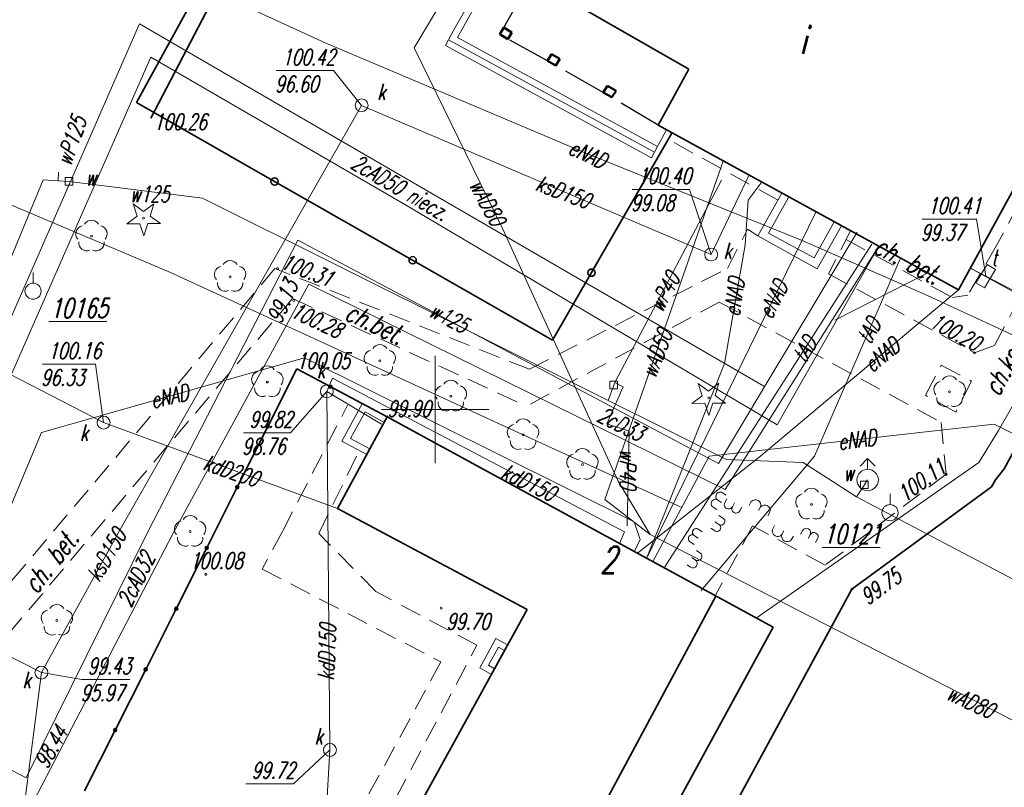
# Model space of a CAD drawing. Header units: metres. Extents: x 7501691 to 7504871, y 5814048 to 5814963.
# Tile 5 of 90: x 7501881 to 7501927, y 5814632 to 5814668. Entities that reach past the tile are written whole.
import ezdxf
from ezdxf.enums import TextEntityAlignment as Align

# ---------------------------------------------------------------- set-up
doc = ezdxf.new("R2010")
doc.units = ezdxf.units.M
doc.header["$MEASUREMENT"] = 0
for name, pattern in [('1', [0]), ('11', [3, 2.5, -0.5]), ('BUD', [0]), ('BUI', [0]), ('BUW', [1.5, 1, -0.5]), ('BZN', [2.5, 2, -0.5]), ('KOC', [1.5, 1, -0.5]), ('KOJ', [0]), ('SCH', [0]), ('UEB', [0]), ('UPC', [0]), ('UPE', [0]), ('UPK', [0]), ('UPT', [0]), ('UPW', [0]), ('WJD', [0])]:
    doc.linetypes.add(name, pattern=pattern)
doc.layers.get('0').update_dxf_attribs({"linetype": 'CONTINUOUS'})
for name, color, linetype, lineweight in [('EADTD_T_0', 7, 'CONTINUOUS', 20), ('EBTPO_L_6', 7, 'WJD', 18), ('EBUOA_T_1', 7, 'CONTINUOUS', 20), ('EBUPO_L_6', 7, 'BUW', 25), ('EBUPP_L_1', 7, 'BUD', 35), ('EBUPP_L_2', 7, 'BUI', 50), ('EBUPP_L_3', 7, '1', 35), ('KRZYZE_L_0', 7, '1', 18), ('SDROK_T_0', 7, 'CONTINUOUS', 18), ('SDROK_T_1', 7, 'CONTINUOUS', 18), ('SDRPK_L_0', 7, 'KOJ', 35), ('SDRPK_L_2', 7, 'KOC', 18), ('SDRPK_L_3', 7, 'KOJ', 35), ('SDRPK_L_5', 7, '11', 18), ('SZNPS_T_0', 7, 'CONTINUOUS', 18), ('SZNPS_T_3', 7, 'CONTINUOUS', 18), ('SZOPO_L_0', 7, 'CONTINUOUS', 35), ('SZOPO_L_4', 7, 'CONTINUOUS', 35), ('SZOPO_L_5', 3, 'CONTINUOUS', 18), ('SZZPZ_T_0', 3, 'CONTINUOUS', 18), ('UCCOC_T_0', 6, 'CONTINUOUS', 15), ('UCCOO_T_0', 6, 'CONTINUOUS', 15), ('UCCPOR_L_1', 6, 'UPC', 18), ('UEEOO_T_0', 1, 'CONTINUOUS', 15), ('UEEPON_L_1', 1, 'UEB', 15), ('UKKOA_T_0', 3, 'CONTINUOUS', 15), ('UKKOA_T_2', 34, 'CONTINUOUS', 15), ('UKKOC_T_0', 3, 'CONTINUOUS', 15), ('UKKOC_T_2', 34, 'CONTINUOUS', 15), ('UKKOO_T_0', 3, 'CONTINUOUS', 15), ('UKKOO_T_2', 34, 'CONTINUOUS', 15), ('UKKPA_T_1', 7, 'CONTINUOUS', 18), ('UKKPA_T_5', 7, 'CONTINUOUS', 18), ('UKKPOD_L_1', 3, 'UPK', 18), ('UKKPOR_L_1', 34, 'UPK', 18), ('UTTOA_T_0', 30, 'CONTINUOUS', 15), ('UTTOC_T_0', 30, 'CONTINUOUS', 15), ('UTTOO_T_0', 30, 'CONTINUOUS', 15), ('UTTPA_T_1', 30, 'CONTINUOUS', 18), ('UTTPO_L_1', 30, 'UPT', 15), ('UWWOO_T_0', 150, 'CONTINUOUS', 15), ('UWWPA_T_0', 150, 'CONTINUOUS', 18), ('UWWPO_L_0', 150, 'UPW', 15), ('UWWPO_L_1', 150, 'UPW', 15), ('WUKOS_T_1', 7, 'CONTINUOUS', 15), ('WWRPH_T_1', 7, 'CONTINUOUS', 18)]:
    doc.layers.add(name, color=color, linetype=linetype, lineweight=lineweight)
doc.styles.get("Standard").update_dxf_attribs({"font": 'Simplex.SHX', "width": 0.75})

# ---------------------------------------------------------------- blocks, each defined once
blk = doc.blocks.new('OSM')
at = {"linetype": 'Continuous'}
blk.add_line((0, 0.375), (0, 0.875), dxfattribs=at)
blk.add_circle((0, 0), 0.375, dxfattribs=at)
blk = doc.blocks.new('DLI')
at = {"color": 8, "linetype": 'Continuous', "lineweight": 5}
blk.add_circle((0, 0), 0.045, dxfattribs=at)
for centre, start, end in [((-0.357, 0.116), 102.1445, 221.86), ((0, 0.375), 30.1401, 149.8599), ((0.357, 0.116), 318.14, 77.8555), ((-0.22, -0.303), 174.1482, 293.8542), ((0.22, -0.303), 246.1458, 5.8518)]:
    blk.add_arc(centre, 0.375, start, end, dxfattribs=at)
blk = doc.blocks.new('DIG')
at = {"color": 8, "linetype": 'Continuous', "lineweight": 5}
for p, q in [((-0.3012, 0.09375), (-0.4937, 0.6621)), ((-0.4937, 0.6621), (-0.0039, 0.31545)), ((-0.0039, 0.31545), (0.4771, 0.67415)), ((0.4771, 0.67415), (0.2988, 0.1012)), ((-0.78225, -0.26495), (-0.3012, 0.09375)), ((0.2988, 0.1012), (0.7886, -0.24545)), ((-0.18225, -0.2575), (-0.78225, -0.26495)), ((0.01025, -0.82585), (-0.18225, -0.2575)), ((0.1886, -0.2529), (0.01025, -0.82585)), ((0.7886, -0.24545), (0.1886, -0.2529))]:
    blk.add_line(p, q, dxfattribs=at)
blk.add_circle((0, 0), 0.045, dxfattribs=at)
blk = doc.blocks.new('WLZ')
at = {"linetype": 'Continuous'}
blk.add_circle((0, 0), 0.3, dxfattribs=at)
blk = doc.blocks.new('WLD')
at = {"linetype": 'Continuous'}
for p, q in [((0.5, 0.233), (-0.5, 0.233)), ((-0.5, 0.233), (-0.5, -0.233)), ((0.5, -0.233), (0.5, 0.233)), ((-0.5, -0.233), (0.5, -0.233))]:
    blk.add_line(p, q, dxfattribs=at)
blk = doc.blocks.new('ZAS')
at = {"linetype": 'Continuous'}
for p, q in [((0.175, 0.175), (-0.175, 0.175)), ((-0.175, 0.175), (-0.175, -0.175)), ((0.175, -0.175), (0.175, 0.175)), ((-0.175, -0.175), (0.175, -0.175))]:
    blk.add_line(p, q, dxfattribs=at)
blk = doc.blocks.new('HYP')
at = {"linetype": 'Continuous'}
for p, q in [((0, 1), (-0.35355, 0.64645)), ((0, 1), (0.35355, 0.64645)), ((0, 0.5), (0, 1))]:
    blk.add_line(p, q, dxfattribs=at)
blk.add_circle((0, 0), 0.5, dxfattribs=at)
blk = doc.blocks.new('WSU')
at = {"linetype": 'Continuous'}
blk.add_circle((0, 0), 0.045, dxfattribs=at)
blk = doc.blocks.new('WSP')
at = {"linetype": 'Continuous'}
blk.add_circle((0, 0), 0.045, dxfattribs=at)

msp = doc.modelspace()

# ---------------------------------------------------------------- linework, layer by layer
at = {"layer": 'EBTPO_L_6', "linetype": 'SCH'}
for p, q in [((7501900.77638, 5814667.50011), (7501902.98178, 5814671.40765)), ((7501901.03896, 5814667.32279), (7501903.24353, 5814671.26113)), ((7501900.77638, 5814667.50011), (7501900.47563, 5814666.94853)), ((7501910.36065, 5814662.24208), (7501901.03896, 5814667.32279)), ((7501910.07345, 5814661.71535), (7501900.47563, 5814666.94853)), ((7501910.21705, 5814661.97871), (7501900.61923, 5814667.2119)), ((7501910.3742, 5814662.26693), (7501910.75949, 5814662.98635)), ((7501910.3742, 5814662.26693), (7501910.07345, 5814661.71535)), ((7501915.01802, 5814658.08645), (7501916.14011, 5814660.07344)), ((7501917.79406, 5814656.547), (7501918.9237, 5814658.54735)), ((7501895.65508, 5814648.52656), (7501896.61093, 5814650.29195)), ((7501896.06169, 5814648.64752), (7501896.73189, 5814649.88534)), ((7501896.61093, 5814650.29195), (7501897.77075, 5814649.66398)), ((7501896.73189, 5814649.88534), (7501897.62793, 5814649.40019)), ((7501896.81491, 5814647.89858), (7501895.65508, 5814648.52656)), ((7501896.95773, 5814648.16237), (7501896.06169, 5814648.64752)), ((7501902.07252, 5814637.97046), (7501902.82657, 5814639.33739)), ((7501902.82657, 5814639.33739), (7501903.37533, 5814639.03466)), ((7501902.48006, 5814638.08822), (7501902.94433, 5814638.92984)), ((7501902.94433, 5814638.92984), (7501903.23044, 5814638.77201)), ((7501902.62128, 5814637.66773), (7501902.07252, 5814637.97046)), ((7501902.76617, 5814637.93039), (7501902.48006, 5814638.08822))]:
    msp.add_line(p, q, dxfattribs=at)
at = {"layer": 'EBTPO_L_6', "linetype": 'WJD'}
for p, q in [((7501916.4561, 5814659.86874), (7501915.52739, 5814658.20513)), ((7501917.64324, 5814657.05837), (7501918.57196, 5814658.69776)), ((7501915.52739, 5814658.20513), (7501917.64324, 5814657.05837)), ((7501915.01802, 5814658.08645), (7501917.79406, 5814656.547))]:
    msp.add_line(p, q, dxfattribs=at)
at = {"layer": 'EBUPO_L_6', "linetype": 'BZN'}
for p, q in [((7501903.20175, 5814667.78817), (7501904.47604, 5814670.05034)), ((7501905.23092, 5814666.22747), (7501903.37999, 5814667.24601)), ((7501907.82398, 5814664.75809), (7501905.61863, 5814666.00709)), ((7501910.37771, 5814663.23266), (7501908.22058, 5814664.53509))]:
    msp.add_line(p, q, dxfattribs=at)
at = {"layer": 'EBUPP_L_1', "linetype": 'BUD'}
for p, q in [((7501930.33477, 5814666.47252), (7501924.36414, 5814655.56464)), ((7501897.77075, 5814649.66398), (7501915.73355, 5814639.85682)), ((7501915.73355, 5814639.85682), (7501903.50541, 5814617.48208))]:
    msp.add_line(p, q, dxfattribs=at)
at = {"layer": 'EBUPP_L_2', "linetype": 'BUD'}
for p, q in [((7501903.00816, 5814667.47832), (7501903.20175, 5814667.78817)), ((7501903.20175, 5814667.78817), (7501903.57357, 5814667.55586)), ((7501903.37999, 5814667.24601), (7501903.00816, 5814667.47832)), ((7501903.57357, 5814667.55586), (7501903.37999, 5814667.24601)), ((7501905.23092, 5814666.22747), (7501905.40942, 5814666.5415)), ((7501905.40942, 5814666.5415), (7501905.80447, 5814666.31694)), ((7501905.61863, 5814666.00709), (7501905.23092, 5814666.22747)), ((7501905.80447, 5814666.31694), (7501905.61863, 5814666.00709)), ((7501907.82398, 5814664.75809), (7501908.02221, 5814665.06795)), ((7501908.02221, 5814665.06795), (7501908.43044, 5814664.83797)), ((7501908.22058, 5814664.53509), (7501907.82398, 5814664.75809)), ((7501908.43044, 5814664.83797), (7501908.22058, 5814664.53509))]:
    msp.add_line(p, q, dxfattribs=at)
at = {"layer": 'EBUPP_L_3', "linetype": 'BUD'}
for p, q in [((7501904.47604, 5814670.05034), (7501911.81148, 5814665.84785)), ((7501911.81148, 5814665.84785), (7501910.37771, 5814663.23266)), ((7501910.37771, 5814663.23266), (7501924.36414, 5814655.56464)), ((7501897.77075, 5814649.66398), (7501895.45744, 5814645.39141)), ((7501895.45744, 5814645.39141), (7501904.28764, 5814640.68849)), ((7501904.28764, 5814640.68849), (7501894.34748, 5814622.6691))]:
    msp.add_line(p, q, dxfattribs=at)
at = {"layer": 'EBUPP_L_3', "linetype": '1'}
msp.add_line((7501913.07445, 5814641.30861), (7501900.95945, 5814618.77737), dxfattribs=at)
at = {"layer": 'KRZYZE_L_0', "linetype": '1'}
for p, q in [((7501900, 5814647.5), (7501900, 5814652.5)), ((7501897.5, 5814650), (7501902.5, 5814650))]:
    msp.add_line(p, q, dxfattribs=at)
at = {"layer": 'SDRPK_L_0', "linetype": 'KOJ'}
for p, q in [((7501926.5, 5814647.23), (7501931.33, 5814656.28)), ((7501926.1, 5814646.72), (7501926.5, 5814647.23)), ((7501925.9, 5814646.4), (7501926.1, 5814646.72))]:
    msp.add_line(p, q, dxfattribs=at)
at = {"layer": 'SDRPK_L_2', "linetype": 'KOC'}
for p, q in [((7501930.00204, 5814664.83352), (7501926.1429, 5814657.62834)), ((7501913.61, 5814656.57), (7501914.55, 5814658.39)), ((7501914.55, 5814658.39), (7501915.02, 5814658.08)), ((7501919.34463, 5814658.31657), (7501918.32, 5814656.31)), ((7501926.05, 5814652.97), (7501928.53, 5814657.78)), ((7501926.1429, 5814657.62834), (7501924.80269, 5814655.32459)), ((7501892.53916, 5814656.55946), (7501878.60323, 5814640.03887)), ((7501904.38683, 5814651.87095), (7501892.53916, 5814656.55946)), ((7501918.32, 5814656.31), (7501925.12, 5814652.64)), ((7501893.3593, 5814655.16973), (7501879.6633, 5814639.00914)), ((7501893.3593, 5814655.16973), (7501904.25466, 5814650.14919)), ((7501913.23, 5814655), (7501923.57, 5814649.39)), ((7501925.12, 5814652.64), (7501926.05, 5814652.97)), ((7501922.84, 5814650.66), (7501923.57, 5814652.06)), ((7501923.57, 5814652.06), (7501924.97, 5814651.32)), ((7501924.97, 5814651.32), (7501924.24, 5814649.88)), ((7501924.24, 5814649.88), (7501922.84, 5814650.66)), ((7501923.57, 5814649.39), (7501923.79, 5814646.98)), ((7501923.79, 5814646.98), (7501918.16, 5814642.75)), ((7501914.78, 5814644.58), (7501913.04526, 5814641.32455)), ((7501918.16, 5814642.75), (7501914.78, 5814644.58))]:
    msp.add_line(p, q, dxfattribs=at)
at = {"layer": 'SDRPK_L_3', "linetype": 'KOJ'}
for p, q in [((7501925.9, 5814646.4), (7501919.41, 5814641.63)), ((7501919.41, 5814641.63), (7501904.1, 5814613.47))]:
    msp.add_line(p, q, dxfattribs=at)
at = {"layer": 'SDRPK_L_5', "linetype": 'KOC'}
for p, q in [((7501915.94167, 5814659.75932), (7501910.93754, 5814662.52734)), ((7501919.13566, 5814657.90733), (7501924.08355, 5814655.21204)), ((7501904.38683, 5814651.87095), (7501913.61, 5814656.57)), ((7501913.23, 5814655), (7501904.25466, 5814650.14919)), ((7501924.08355, 5814655.21204), (7501924.80269, 5814655.32459)), ((7501892.90269, 5814644.34329), (7501895.91564, 5814650.20038)), ((7501894.58517, 5814644.22338), (7501896.43334, 5814648.02759)), ((7501892.90269, 5814644.34329), (7501891.94157, 5814642.57054)), ((7501897.22948, 5814641.51985), (7501894.58517, 5814644.22338)), ((7501891.94157, 5814642.57054), (7501900.26445, 5814638.24554)), ((7501901.94679, 5814639.02695), (7501897.22948, 5814641.51985)), ((7501893.23316, 5814622.63265), (7501901.94679, 5814639.02695)), ((7501900.26445, 5814638.24554), (7501892.39528, 5814623.79312))]:
    msp.add_line(p, q, dxfattribs=at)
at = {"layer": 'SZOPO_L_0'}
for p, q in [((7501886.7566, 5814663.56585), (7501890.22411, 5814670.21614)), ((7501893.55182, 5814651.88509), (7501892.20408, 5814649.20486)), ((7501895.11616, 5814651.06152), (7501893.55182, 5814651.88509)), ((7501897.77075, 5814649.66398), (7501895.11616, 5814651.06152)), ((7501892.20408, 5814649.20486), (7501890.78272, 5814646.37824)), ((7501890.78272, 5814646.37824), (7501889.36137, 5814643.55162)), ((7501889.36137, 5814643.55162), (7501887.94001, 5814640.72499)), ((7501887.94001, 5814640.72499), (7501886.51866, 5814637.89837)), ((7501886.51866, 5814637.89837), (7501885.0973, 5814635.07175)), ((7501885.0973, 5814635.07175), (7501883.67595, 5814632.24513))]:
    msp.add_line(p, q, dxfattribs=at)
for centre in [(7501895.11616, 5814651.06152), (7501892.20408, 5814649.20486), (7501890.78272, 5814646.37824), (7501889.36137, 5814643.55162), (7501887.94001, 5814640.72499), (7501886.51866, 5814637.89837), (7501885.0973, 5814635.07175)]:
    msp.add_circle(centre, 0.068, dxfattribs=at)
at = {"layer": 'SZOPO_L_4'}
for p, q in [((7501886.09381, 5814664.28443), (7501889.69017, 5814670.86594)), ((7501892.5226, 5814660.61534), (7501886.09381, 5814664.28443)), ((7501911.02616, 5814662.86467), (7501907.27736, 5814656.36878)), ((7501898.95139, 5814656.94625), (7501892.5226, 5814660.61534)), ((7501905.46518, 5814653.22865), (7501898.95139, 5814656.94625)), ((7501907.27736, 5814656.36878), (7501905.46518, 5814653.22865))]:
    msp.add_line(p, q, dxfattribs=at)
for centre in [(7501892.5226, 5814660.61534), (7501898.95139, 5814656.94625), (7501907.27736, 5814656.36878)]:
    msp.add_circle(centre, 0.17, dxfattribs=at)
at = {"layer": 'SZOPO_L_5'}
for p, q in [((7501913.32791, 5814645.67539), (7501913.16013, 5814645.78424)), ((7501913.5456, 5814646.01097), (7501913.37782, 5814646.11981)), ((7501913.5875, 5814645.84104), (7501913.48955, 5814645.66667)), ((7501913.11023, 5814645.33982), (7501912.94244, 5814645.44866)), ((7501913.93624, 5814645.64513), (7501913.83829, 5814645.47076)), ((7501914.28498, 5814645.44922), (7501914.18703, 5814645.27485)), ((7501914.62018, 5814645.53619), (7501914.71813, 5814645.71056)), ((7501915.05547, 5814645.29165), (7501915.15343, 5814645.46602)), ((7501913.38701, 5814644.95065), (7501913.21586, 5814645.06167)), ((7501915.49076, 5814645.04712), (7501915.58872, 5814645.22149)), ((7501912.44029, 5814644.30709), (7501912.2725, 5814644.41593)), ((7501913.00419, 5814644.36052), (7501912.83304, 5814644.47154)), ((7501913.1956, 5814644.65558), (7501913.02445, 5814644.7666)), ((7501915.7086, 5814644.41548), (7501915.80851, 5814644.59334)), ((7501916.14389, 5814644.17094), (7501916.24381, 5814644.3488)), ((7501917.0143, 5814644.19124), (7501917.11225, 5814644.36561)), ((7501912.24887, 5814644.01202), (7501912.08109, 5814644.12086)), ((7501916.57919, 5814643.92641), (7501916.6791, 5814644.10426)), ((7501917.36303, 5814643.99533), (7501917.46099, 5814644.1697)), ((7501917.71177, 5814643.79942), (7501917.80973, 5814643.97378)), ((7501912.05746, 5814643.71695), (7501911.88967, 5814643.8258)), ((7501912.1631, 5814643.43881), (7501912.33089, 5814643.32996)), ((7501911.94541, 5814643.10323), (7501912.1132, 5814642.99438)), ((7501911.72772, 5814642.76765), (7501911.89551, 5814642.65881))]:
    msp.add_line(p, q, dxfattribs=at)
for centre, radius, start, end in [((7501913.05128, 5814645.61645), 0.2, 57.028287, 237.028287), ((7501913.26897, 5814645.95203), 0.2, 57.028287, 237.028287), ((7501914.90845, 5814645.53964), 0.2558, 343.273612, 138.074175), ((7501913.66392, 5814645.56872), 0.2, 150.673893, 330.673893), ((7501914.01266, 5814645.3728), 0.2, 150.673893, 330.673893), ((7501915.34374, 5814645.29511), 0.2558, 343.273612, 138.074175), ((7501913.31033, 5814644.79077), 0.17731, 229.677597, 64.378977), ((7501912.15776, 5814644.28074), 0.17731, 49.677598, 244.378977), ((7501913.11892, 5814644.4957), 0.17731, 229.677596, 64.378978), ((7501915.95357, 5814644.34186), 0.2558, 163.273612, 318.074175), ((7501917.28662, 5814644.26765), 0.2, 330.673893, 150.673893), ((7501911.96635, 5814643.98568), 0.17731, 49.677598, 244.378977), ((7501916.38887, 5814644.09733), 0.2558, 163.273612, 318.074175), ((7501917.63536, 5814644.07174), 0.2, 330.673893, 150.673893), ((7501912.00436, 5814642.8266), 0.2, 237.028287, 57.028287), ((7501912.22205, 5814643.16217), 0.2, 237.028287, 57.028287)]:
    msp.add_arc(centre, radius, start, end, dxfattribs=at)
at = {"layer": 'UCCPOR_L_1', "linetype": 'UPC'}
for p, q in [((7501875.27018, 5814642.92649), (7501886.22565, 5814667.95971)), ((7501886.22565, 5814667.95971), (7501915.29931, 5814651.07804)), ((7501886.75567, 5814666.40361), (7501876.24549, 5814642.50307)), ((7501898.51096, 5814659.58474), (7501886.75567, 5814666.40361)), ((7501915.9287, 5814649.29018), (7501898.51096, 5814659.58474)), ((7501919.64968, 5814658.24714), (7501913.1949, 5814647.48522)), ((7501893.59807, 5814657.88497), (7501886.61037, 5814644.26981)), ((7501913.1949, 5814647.48522), (7501893.59807, 5814657.88497)), ((7501913.50757, 5814646.27881), (7501920.62447, 5814657.55819)), ((7501920.62447, 5814657.55819), (7501915.9287, 5814649.29018)), ((7501887.79524, 5814644.23432), (7501894.11576, 5814655.83635)), ((7501894.11576, 5814655.83635), (7501913.50757, 5814646.27881)), ((7501887.79524, 5814644.23432), (7501877.34319, 5814624.19331)), ((7501880.96021, 5814632.85219), (7501886.61037, 5814644.26981)), ((7501873.33591, 5814636.79424), (7501880.96021, 5814632.85219))]:
    msp.add_line(p, q, dxfattribs=at)
at = {"layer": 'UEEPON_L_1', "linetype": 'UPE'}
for p, q in [((7501894.87827, 5814667.0609), (7501882.82518, 5814672.62153)), ((7501907.09683, 5814661.89763), (7501894.87827, 5814667.0609)), ((7501917.0962, 5814657.85975), (7501907.09683, 5814661.89763)), ((7501914.58147, 5814659.74665), (7501915.18147, 5814660.55381)), ((7501887.67984, 5814656.36923), (7501878.91995, 5814660.08694)), ((7501914.43902, 5814657.66688), (7501914.58147, 5814659.74665)), ((7501917.72571, 5814659.18427), (7501909.84805, 5814643.05824)), ((7501913.47972, 5814652.13728), (7501914.43902, 5814657.66688)), ((7501922.92404, 5814655.31118), (7501917.0962, 5814657.85975)), ((7501904.0914, 5814648.81853), (7501887.67984, 5814656.36923)), ((7501940.85114, 5814648.25491), (7501924.89059, 5814656.59618)), ((7501924.36414, 5814655.56464), (7501915.07833, 5814647.76393)), ((7501941.03678, 5814646.90403), (7501922.92404, 5814655.31118)), ((7501881.65951, 5814648.92049), (7501893.90979, 5814652.39904)), ((7501893.90979, 5814652.39904), (7501909.25976, 5814644.77161)), ((7501909.84805, 5814643.05824), (7501913.47972, 5814652.13728)), ((7501926.03739, 5814649.3187), (7501912.76099, 5814647.82661)), ((7501927.03078, 5814648.8222), (7501926.03739, 5814649.3187)), ((7501879.70326, 5814644.28748), (7501881.65951, 5814648.92049)), ((7501911.459, 5814645.44659), (7501904.0914, 5814648.81853)), ((7501912.76099, 5814647.82661), (7501910.11296, 5814642.89273)), ((7501909.25976, 5814644.77161), (7501909.54961, 5814643.9439)), ((7501909.54961, 5814643.9439), (7501909.28067, 5814643.40581))]:
    msp.add_line(p, q, dxfattribs=at)
at = {"layer": 'UEEPON_L_1', "linetype": 'UEB'}
msp.add_line((7501909.41958, 5814643.31137), (7501915.07833, 5814647.76393), dxfattribs=at)
at = {"layer": 'UKKOC_T_0', "linetype": 'Continuous', "lineweight": 0}
for p, q in [((7501881.7058, 5814652.11114), (7501884.17578, 5814652.11154)), ((7501884.55838, 5814649.38954), (7501884.17578, 5814652.11154)), ((7501894.95257, 5814650.84302), (7501893.26809, 5814648.90658)), ((7501891.06953, 5814648.90623), (7501893.26809, 5814648.90658))]:
    msp.add_line(p, q, dxfattribs=at)
at = {"layer": 'UKKOC_T_2', "linetype": 'Continuous', "lineweight": 0}
for p, q in [((7501892.59975, 5814665.77518), (7501895.25973, 5814665.7756)), ((7501896.57488, 5814664.15781), (7501895.25973, 5814665.7756)), ((7501909.17604, 5814660.24747), (7501911.83602, 5814660.24789)), ((7501912.85121, 5814657.21251), (7501911.83602, 5814660.24789)), ((7501881.66282, 5814637.7506), (7501883.54944, 5814637.42896)), ((7501883.54944, 5814637.42896), (7501885.77514, 5814637.42932)), ((7501895.09681, 5814634.15047), (7501893.40262, 5814632.57589)), ((7501891.17693, 5814632.57554), (7501893.40262, 5814632.57589))]:
    msp.add_line(p, q, dxfattribs=at)
at = {"layer": 'UKKPOD_L_1', "linetype": 'UPK'}
for p, q in [((7501869.2654, 5814657.25504), (7501884.55838, 5814649.38954)), ((7501894.95257, 5814650.84302), (7501895.21942, 5814651.45353)), ((7501895.21942, 5814651.45353), (7501908.81653, 5814644.29558)), ((7501895.09681, 5814634.15047), (7501894.95257, 5814650.84302)), ((7501894.95257, 5814650.84302), (7501897.50231, 5814649.32035)), ((7501884.55838, 5814649.38954), (7501895.45744, 5814645.39141)), ((7501908.81653, 5814644.29558), (7501908.58899, 5814643.7575)), ((7501895.09681, 5814634.15047), (7501893.54948, 5814606.92441))]:
    msp.add_line(p, q, dxfattribs=at)
at = {"layer": 'UKKPOR_L_1', "linetype": 'UPK'}
for p, q in [((7501885.26703, 5814644.30076), (7501896.57488, 5814664.15781)), ((7501896.57488, 5814664.15781), (7501912.85121, 5814657.21251)), ((7501912.85121, 5814657.21251), (7501914.62723, 5814660.92468)), ((7501881.66282, 5814637.7506), (7501885.26703, 5814644.30076)), ((7501881.66282, 5814637.7506), (7501872.16814, 5814642.58616)), ((7501875.14792, 5814586.7548), (7501881.66282, 5814637.7506))]:
    msp.add_line(p, q, dxfattribs=at)
at = {"layer": 'UTTOC_T_0', "linetype": 'Continuous', "lineweight": 0}
for p in [(7501922.67744, 5814658.86151), (7501925.63894, 5814656.2056)]:
    msp.add_line(p, (7501925.2017, 5814658.86195), dxfattribs=at)
at = {"layer": 'UTTPO_L_1', "linetype": 'UPT'}
for p, q in [((7501920.33267, 5814657.70093), (7501910.69999, 5814642.66726)), ((7501917.65807, 5814647.82434), (7501921.65719, 5814657.00582)), ((7501922.9155, 5814656.34381), (7501918.6115, 5814654.15784)), ((7501941.23534, 5814647.56627), (7501924.89059, 5814656.59618)), ((7501930.0427, 5814655.74276), (7501926.2361, 5814649.02073)), ((7501926.2361, 5814649.02073), (7501925.30988, 5814647.53062)), ((7501917.65807, 5814647.82434), (7501912.38879, 5814641.57489)), ((7501925.30988, 5814647.53062), (7501914.9475, 5814640.27778))]:
    msp.add_line(p, q, dxfattribs=at)
at = {"layer": 'UWWPO_L_0', "linetype": '1'}
for p, q in [((7501882.4365, 5814660.65144), (7501882.46144, 5814661.05141)), ((7501875.65256, 5814645.97781), (7501881.74557, 5814660.69533)), ((7501881.74557, 5814660.69533), (7501882.4365, 5814660.65144)), ((7501882.4365, 5814660.65144), (7501882.95046, 5814660.61953)), ((7501889.15796, 5814659.8356), (7501882.95046, 5814660.61953)), ((7501908.36844, 5814651.25751), (7501913.33841, 5814660.67538)), ((7501908.0596, 5814650.41955), (7501889.15796, 5814659.8356)), ((7501908.31246, 5814651.13552), (7501908.36844, 5814651.25751)), ((7501908.36844, 5814651.25751), (7501908.75143, 5814651.0576)), ((7501908.75143, 5814651.0576), (7501907.99279, 5814649.33464)), ((7501908.0596, 5814650.41955), (7501908.31246, 5814651.13552)), ((7501910.77055, 5814649.06911), (7501908.0596, 5814650.41955)), ((7501907.99279, 5814649.33464), (7501909.03074, 5814648.98684)), ((7501909.03074, 5814648.98684), (7501908.93547, 5814644.57327)), ((7501913.5685, 5814647.6747), (7501910.77055, 5814649.06911)), ((7501917.13117, 5814647.52928), (7501913.5685, 5814647.6747)), ((7501919.62318, 5814645.93684), (7501917.13117, 5814647.52928)), ((7501920.137, 5814646.71884), (7501919.98805, 5814646.49284)), ((7501919.98805, 5814646.49284), (7501919.62318, 5814645.93684)), ((7501934.48196, 5814638.09599), (7501919.62318, 5814645.93684))]:
    msp.add_line(p, q, dxfattribs=at)
at = {"layer": 'UWWPO_L_1', "linetype": 'UPW'}
for p, q in [((7501899.0171, 5814666.82979), (7501905.62437, 5814677.97943)), ((7501903.15727, 5814658.3873), (7501899.0171, 5814666.82979)), ((7501907.89751, 5814645.8123), (7501913.42438, 5814661.60685)), ((7501908.52305, 5814646.66707), (7501903.15727, 5814658.3873)), ((7501910.01321, 5814644.17651), (7501908.52305, 5814646.66707)), ((7501910.01321, 5814644.17651), (7501907.89751, 5814645.8123)), ((7501910.01321, 5814644.17651), (7501932.8501, 5814632.47903))]:
    msp.add_line(p, q, dxfattribs=at)

# ---------------------------------------------------------------- block references
at = {"layer": 'SZNPS_T_0', "rotation": 0.0091424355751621}
for p in [(7501881.27246, 5814655.50677), (7501921.18114, 5814645.19416)]:
    msp.add_blockref('OSM', p, dxfattribs=at)
at = {"layer": 'SZZPZ_T_0', "rotation": 0.0091424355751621}
for name, p in [('DIG', (7501886.42239, 5814658.90425)), ('DLI', (7501883.99277, 5814658.06195)), ('DLI', (7501890.44943, 5814656.17817)), ('DLI', (7501897.41951, 5814652.26716)), ('DLI', (7501892.18405, 5814651.27693)), ('DLI', (7501900.73082, 5814650.61217)), ('DLI', (7501923.95695, 5814650.81505)), ('DIG', (7501912.73812, 5814650.54328)), ('DLI', (7501904.0914, 5814648.81853)), ('DLI', (7501906.85675, 5814647.43455)), ('DLI', (7501917.52025, 5814645.58207)), ('DLI', (7501888.58754, 5814644.31404)), ('DLI', (7501882.38583, 5814640.17346))]:
    msp.add_blockref(name, p, dxfattribs=at)
at = {"layer": 'UKKPA_T_1', "rotation": 0.0091424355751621}
for p in [(7501894.95257, 5814650.84302), (7501884.55838, 5814649.38954), (7501895.09681, 5814634.15047)]:
    msp.add_blockref('WLZ', p, dxfattribs=at)
at = {"layer": 'UKKPA_T_5', "rotation": 0.0091424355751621}
for p in [(7501896.57488, 5814664.15781), (7501912.85121, 5814657.21251), (7501881.66282, 5814637.7506)]:
    msp.add_blockref('WLZ', p, dxfattribs=at)
at = {"layer": 'UTTPA_T_1', "rotation": 58.79089790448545}
msp.add_blockref('WLD', (7501925.63894, 5814656.2056), dxfattribs=at)
at = {"layer": 'UWWPA_T_0', "rotation": 0.0091424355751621}
for name, p in [('ZAS', (7501882.95046, 5814660.61953)), ('ZAS', (7501908.31246, 5814651.13552)), ('HYP', (7501920.137, 5814646.71884)), ('ZAS', (7501919.98805, 5814646.49284))]:
    msp.add_blockref(name, p, dxfattribs=at)
at = {"layer": 'WUKOS_T_1', "rotation": 0.0091424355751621}
for name, p in [('WSU', (7501892.66033, 5814656.55478)), ('WSU', (7501893.41482, 5814655.07406)), ('WSU', (7501925.12, 5814652.64)), ('WSP', (7501897.76976, 5814649.66098)), ('WSU', (7501923.79, 5814646.98))]:
    msp.add_blockref(name, p, dxfattribs=at)
at = {"layer": 'WWRPH_T_1', "rotation": 0.0091424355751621}
for p in [(7501889.32372, 5814642.32431), (7501919.41, 5814641.63), (7501900.27587, 5814640.74537)]:
    msp.add_blockref('WSP', p, dxfattribs=at)

# ---------------------------------------------------------------- texts
at = {"layer": 'EADTD_T_0', "lineweight": 13, "oblique": 15, "width": 0.7}
msp.add_text('2', height=1.25, dxfattribs=at).set_placement((7501908.05921, 5814642.37419), align=Align.CENTER)
at = {"layer": 'EBUOA_T_1', "lineweight": 13, "oblique": 15, "width": 0.7}
msp.add_text('i', height=1.25, rotation=0.009142, dxfattribs=at).set_placement((7501917.11457, 5814667.21338), align=Align.MIDDLE)
at = {"layer": 'SDROK_T_0', "oblique": 15, "width": 0.7}
msp.add_text('ch.kp.', height=0.9, rotation=61.007404, dxfattribs=at).set_placement((7501926.58846, 5814651.80184), align=Align.MIDDLE)
at = {"layer": 'SDROK_T_1', "lineweight": 9, "oblique": 15, "width": 0.7}
msp.add_text('ch. bet.', height=0.9, rotation=332.072016, dxfattribs=at).set_placement((7501921.79726, 5814656.55448), align=Align.CENTER)
msp.add_text('ch.bet.', height=0.9, rotation=334.368148, dxfattribs=at).set_placement((7501897.20116, 5814654.00902), align=Align.MIDDLE)
msp.add_text('ch. bet.', height=0.9, rotation=51.99486, dxfattribs=at).set_placement((7501881.43328, 5814641.36388))
at = {"layer": 'SZNPS_T_3', "oblique": 15, "width": 0.7}
for s, p in [('%%U10165', (7501882.06279, 5814654.26977)), ('%%U10121', (7501918.07071, 5814643.7525))]:
    msp.add_text(s, height=0.9, rotation=0.009142, dxfattribs=at).set_placement(p)
at = {"layer": 'UCCOC_T_0', "lineweight": 9, "oblique": 15, "width": 0.7}
for s, rotation, p in [('99.13', 65.830173, (7501892.88917, 5814655.02578)), ('98.44', 59.884958, (7501882.11404, 5814634.28359))]:
    msp.add_text(s, height=0.75, rotation=rotation, dxfattribs=at).set_placement(p, align=Align.MIDDLE)
at = {"layer": 'UCCOO_T_0', "lineweight": 9, "oblique": 15, "width": 0.7}
for s, rotation, p in [('2cAD50 niecz.', 329.825481, (7501898.3784, 5814660.34626)), ('2cD33', 333.444105, (7501908.64606, 5814649.32213)), ('2cAD32', 63.725546, (7501886.06686, 5814642.08696))]:
    msp.add_text(s, height=0.75, rotation=rotation, dxfattribs=at).set_placement(p, align=Align.MIDDLE)
at = {"layer": 'UEEOO_T_0', "lineweight": 9, "oblique": 15, "width": 0.7}
for rotation, p in [(335.787061, (7501907.09683, 5814661.89763)), (81.879205, (7501913.91871, 5814655.2287)), (62.887973, (7501915.73074, 5814655.11758)), (39.653418, (7501920.79705, 5814652.53578)), (13.3579, (7501887.62324, 5814650.61008)), (7.262339, (7501919.63883, 5814648.59545))]:
    msp.add_text('eNAD', height=0.75, rotation=rotation, dxfattribs=at).set_placement(p, align=Align.MIDDLE)
at = {"layer": 'UKKOA_T_0', "lineweight": 9, "oblique": 15, "width": 0.7}
for p in [(7501894.48755, 5814651.45214), (7501883.46082, 5814648.54547)]:
    msp.add_text('k', height=0.75, rotation=0.009142, dxfattribs=at).set_placement(p)
at = {"layer": 'UKKOA_T_2', "lineweight": 9, "oblique": 15, "width": 0.7}
for p in [(7501897.30453, 5814664.41173), (7501913.42836, 5814657.01179), (7501880.7879, 5814637.0294), (7501894.38773, 5814634.40873)]:
    msp.add_text('k', height=0.75, rotation=0.009142, dxfattribs=at).set_placement(p)
at = {"layer": 'UKKOC_T_0', "lineweight": 9, "oblique": 15, "width": 0.7}
for s, p in [('100.16', (7501881.97359, 5814653.11118)), ('96.33', (7501881.63885, 5814651.86113)), ('99.82', (7501891.33732, 5814649.90628)), ('98.76', (7501891.00259, 5814648.65622))]:
    msp.add_text(s, height=0.75, rotation=0.009142, dxfattribs=at).set_placement(p, align=Align.TOP_LEFT)
at = {"layer": 'UKKOC_T_2', "lineweight": 9, "oblique": 15, "width": 0.7}
for s, p in [('100.42', (7501892.86754, 5814666.77522)), ('96.60', (7501892.5328, 5814665.52517)), ('100.40', (7501909.44383, 5814661.24751)), ('99.08', (7501909.10909, 5814659.99746)), ('99.43', (7501883.81723, 5814638.429)), ('95.97', (7501883.48249, 5814637.17895)), ('99.72', (7501891.44472, 5814633.57558))]:
    msp.add_text(s, height=0.75, rotation=0.009142, dxfattribs=at).set_placement(p, align=Align.TOP_LEFT)
at = {"layer": 'UKKOO_T_0', "lineweight": 9, "oblique": 15, "width": 0.7}
for s, rotation, p in [('kdD200', 341.574199, (7501890.50411, 5814647.15067)), ('kdD150', 334.213128, (7501904.3566, 5814646.60639)), ('kdD150', 87.888214, (7501894.95454, 5814638.6915))]:
    msp.add_text(s, height=0.75, rotation=rotation, dxfattribs=at).set_placement(p, align=Align.MIDDLE)
at = {"layer": 'UKKOO_T_2', "lineweight": 9, "oblique": 15, "width": 0.7}
for rotation, p in [(339.576321, (7501905.96629, 5814660.13016)), (60.077788, (7501884.68121, 5814643.21704))]:
    msp.add_text('ksD150', height=0.75, rotation=rotation, dxfattribs=at).set_placement(p, align=Align.MIDDLE)
at = {"layer": 'UTTOA_T_0', "lineweight": 9, "oblique": 15, "width": 0.7}
msp.add_text('t', height=0.75, rotation=0.009142, dxfattribs=at).set_placement((7501925.89534, 5814656.68282))
at = {"layer": 'UTTOC_T_0', "lineweight": 9, "oblique": 15, "width": 0.7}
for s, p in [('100.41', (7501922.94521, 5814659.86156)), ('99.37', (7501922.61049, 5814658.6115))]:
    msp.add_text(s, height=0.75, rotation=0.010017, dxfattribs=at).set_placement(p, align=Align.TOP_LEFT)
at = {"layer": 'UTTOO_T_0', "lineweight": 9, "oblique": 15, "width": 0.7}
msp.add_text('tAD', height=0.75, rotation=61.198485, dxfattribs=at).set_placement((7501920.20219, 5814653.65955), align=Align.MIDDLE)
msp.add_text('tAD', height=0.75, rotation=58.401796, dxfattribs=at).set_placement((7501917.51911, 5814652.60147), align=Align.CENTER)
at = {"layer": 'UWWOO_T_0', "lineweight": 9, "oblique": 15, "width": 0.7}
for s, rotation, p in [('wP125', 70.664089, (7501883.02034, 5814661.28547)), ('wP40', 62.17859, (7501910.5677, 5814654.46055)), ('wP40', 270.250713, (7501908.5947, 5814648.16989))]:
    msp.add_text(s, height=0.75, rotation=rotation, dxfattribs=at).set_placement(p)
for s, rotation, p in [('w', 0.009142, (7501883.96045, 5814660.42622)), ('w125', 0.009142, (7501886.69972, 5814659.65396)), ('w125', 332.659282, (7501900.46685, 5814653.94783)), ('w', 4.194081, (7501919.27299, 5814646.66941))]:
    msp.add_text(s, height=0.75, rotation=rotation, dxfattribs=at).set_placement(p, align=Align.CENTER)
for s, rotation, p in [('wAD80', 298.864903, (7501902.42864, 5814659.64537)), ('wAD50', 68.971787, (7501910.31347, 5814652.60032)), ('wAD80', 335.646699, (7501924.93524, 5814636.40163))]:
    msp.add_text(s, height=0.75, rotation=rotation, dxfattribs=at).set_placement(p, align=Align.MIDDLE)
at = {"layer": 'WUKOS_T_1', "lineweight": 9, "oblique": 15, "width": 0.7}
for s, rotation, p in [('100.26', 0.009142, (7501886.88976, 5814663.01198)), ('100.31', 338.957191, (7501892.74413, 5814656.58703)), ('100.20', 331.616645, (7501922.96196, 5814653.86788)), ('100.05', 0.009142, (7501893.54982, 5814651.89008)), ('99.90', 0.009142, (7501897.76976, 5814649.66098)), ('100.11', 36.49716, (7501921.87515, 5814645.65151)), ('100.08', 0.009142, (7501888.56965, 5814642.58331)), ('99.75', 35.622951, (7501920.1473, 5814640.86695)), ('99.70', 0.009142, (7501900.51943, 5814639.75754))]:
    msp.add_text(s, height=0.75, rotation=rotation, dxfattribs=at).set_placement(p)
msp.add_text('100.28', height=0.75, rotation=335.166764, dxfattribs=at).set_placement((7501893.51798, 5814655.01605), align=Align.TOP_LEFT)

doc.saveas('drawing.dxf')
